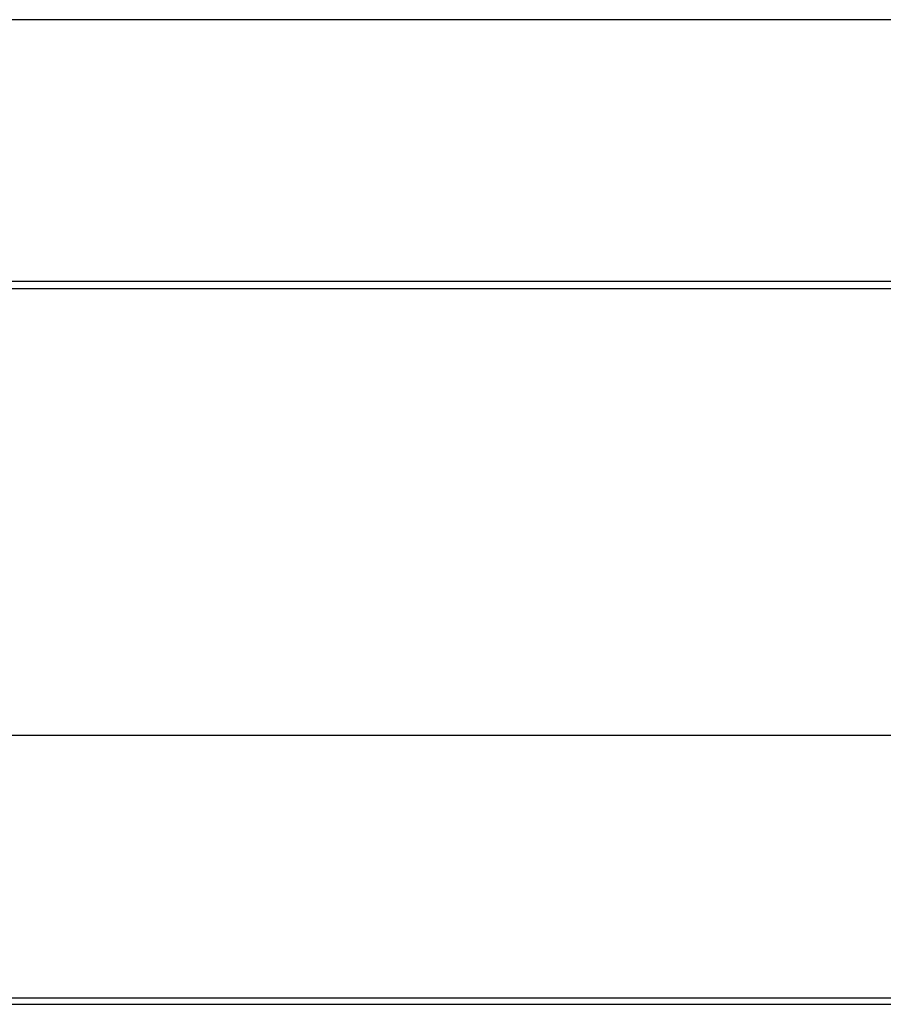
# Model space of a CAD drawing. Extents: x 85.2 to 97.4, y 23.1 to 30.3.
# Tile 35 of 43: x 93.153 to 93.305, y 24.54 to 24.713. Entities that reach past the tile are written whole.
import ezdxf

# ---------------------------------------------------------------- set-up
doc = ezdxf.new("R2010")
doc.units = 0
doc.header["$LTSCALE"] = 0.5
doc.layers.add('BODY', color=1, linetype='CONTINUOUS')

msp = doc.modelspace()

# ---------------------------------------------------------------- linework, layer by layer
at = {"layer": 'BODY'}
for p, q in [((93.39595, 24.71266), (92.84039, 24.71266)), ((93.36052, 24.66662), (92.87582, 24.66662)), ((92.84159, 24.66541), (93.39475, 24.66541)), ((93.39269, 24.5868), (92.84364, 24.5868)), ((92.84484, 24.53954), (93.39149, 24.53954)), ((93.36052, 24.54063), (92.87582, 24.54063))]:
    msp.add_line(p, q, dxfattribs=at)

doc.saveas('drawing.dxf')
